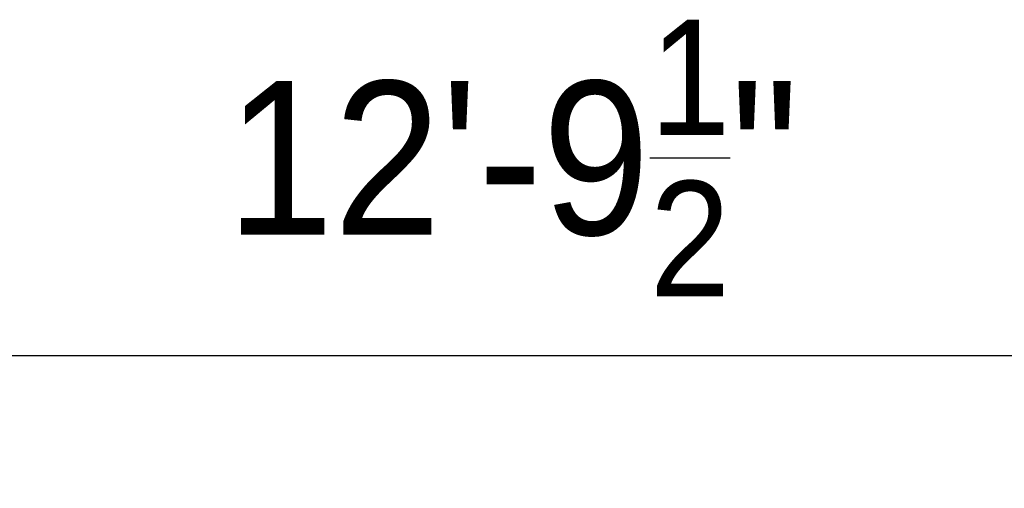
# Model space of a CAD drawing. Header units: feet. Extents: x 0 to 152508, y 0 to 59434.
# Tile 110 of 114: x 152357.22 to 152365.24, y 59409.54 to 59413.36. Entities that reach past the tile are written whole.
import ezdxf

# ---------------------------------------------------------------- set-up
doc = ezdxf.new("R2010")
doc.units = ezdxf.units.FT
doc.header["$LTSCALE"] = 0.1
doc.header["$MEASUREMENT"] = 0
doc.layers.add('L-ANNO-DIMS', color=1, linetype='Continuous')
doc.styles.add('ARIAL', font='arial.ttf', dxfattribs={"width": 0.9})
doc.dimstyles.new('(FT) 10', dxfattribs={"dimscale": 10, "dimtxt": 0.125, "dimasz": 0.125, "dimexe": 0.075, "dimexo": 0.0625, "dimgap": 0.05, "dimtad": 1, "dimdec": 1, "dimlfac": 12, "dimzin": 3, "dimdsep": 46, "dimlunit": 4, "dimtxsty": 'ARIAL', "dimblk": 'ARCHTICK', "dimcen": 0.09, "dimdle": 0.075, "dimclrt": 11, "dimadec": 0, "dimazin": 0, "dimtfac": 0.75, "dimtdec": 1, "dimtofl": 0, "dimtmove": 0, "dimatfit": 2, "dimfxl": 1, "dimtolj": 1, "dimtzin": 0, "dimarcsym": 0})

# ---------------------------------------------------------------- blocks, each defined once
blk = doc.blocks.new('_ArchTick')
at = {"color": 0, "linetype": 'ByBlock', "const_width": 0.15}
blk.add_lwpolyline([(-0.5, -0.5), (0.5, 0.5)], dxfattribs=at)
blk = doc.blocks.new('*D43')
at = {"layer": 'L-ANNO-DIMS', "color": 0, "lineweight": -2, "transparency": 16777216}
for p, q in [((152354.8415, 59410.1679), (152354.8415, 59411.372)), ((152367.6277, 59410.1679), (152367.6277, 59411.372)), ((152354.0915, 59410.622), (152368.3777, 59410.622))]:
    blk.add_line(p, q, dxfattribs=at)
at = {"layer": 'L-ANNO-DIMS', "color": 0, "lineweight": -2, "transparency": 16777216, "xscale": 1.25, "yscale": 1.25, "zscale": 1.25, "rotation": 180}
blk.add_blockref('_ArchTick', (152354.8415, 59410.622), dxfattribs=at)
at = {"layer": 'L-ANNO-DIMS', "color": 0, "lineweight": -2, "transparency": 16777216, "xscale": 1.25, "yscale": 1.25, "zscale": 1.25}
blk.add_blockref('_ArchTick', (152367.6277, 59410.622), dxfattribs=at)
at = {"layer": 'L-ANNO-DIMS', "color": 11, "transparency": 16777216, "insert": (152361.2346, 59412.2303), "char_height": 1.25, "attachment_point": 5, "style": 'ARIAL'}
blk.add_mtext('\\A1;12\'-9{\\H0.75x;\\S1/2;}"', dxfattribs=at)

msp = doc.modelspace()

# ---------------------------------------------------------------- dimensions: what is measured, and where the dimension line sits
at = {"layer": 'L-ANNO-DIMS'}
dim = msp.add_linear_dim(base=(152367.6277, 59410.622), p1=(152354.8415, 59409.5429), p2=(152367.6277, 59409.5429), dimstyle='(FT) 10', dxfattribs=at)
dim.commit()
dim.dimension.update_dxf_attribs({"geometry": '*D43', "text_midpoint": (152361.2346, 59412.2303)})

doc.saveas('drawing.dxf')
